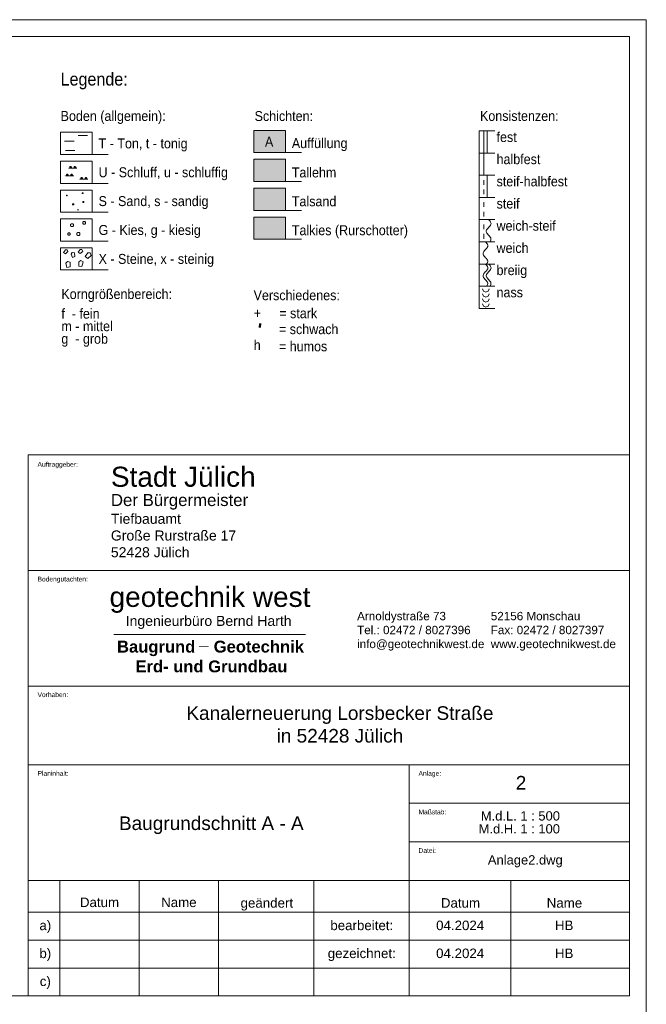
# Model space of a CAD drawing. Header units: millimetres. Extents: x 2530.5 to 2627.5, y 2295.3 to 2354.7.
# Tile 14 of 14: x 2589.7 to 2608.5, y 2325.2 to 2354.7. Entities that reach past the tile are written whole.
import ezdxf
from ezdxf.enums import TextEntityAlignment as Align

# ---------------------------------------------------------------- set-up
doc = ezdxf.new("R2010")
doc.units = ezdxf.units.MM
doc.linetypes.add('DURCHGEZOGEN', pattern=[0])
doc.layers.add('Erkundungen', color=7, linetype='Continuous', lineweight=15)
for name, color, linetype in [('GGUFUELLUNG', 7, 'DURCHGEZOGEN'), ('rahmen', 7, 'Continuous'), ('Text', 7, 'Continuous'), ('WEISSERHINTERGRUND', 254, 'DURCHGEZOGEN')]:
    doc.layers.add(name, color=color, linetype=linetype)
doc.styles.add('ARIAL', font='arial.ttf')
doc.styles.get("Standard").update_dxf_attribs({"font": 'arial.ttf'})

msp = doc.modelspace()

# ---------------------------------------------------------------- hatches: boundary and pattern name
at = {"layer": 'GGUFUELLUNG'}
for color, points in [(53, [(2596.744, 2350.48), (2596.744, 2349.815), (2597.691, 2349.815), (2597.691, 2350.48)]), (30, [(2596.744, 2349.616), (2596.744, 2348.951), (2597.691, 2348.951), (2597.691, 2349.616)]), (51, [(2596.744, 2348.751), (2596.744, 2348.086), (2597.691, 2348.086), (2597.691, 2348.751)])]:
    msp.add_hatch(color=color, dxfattribs=at).paths.add_polyline_path(points)
at = {"layer": 'WEISSERHINTERGRUND'}
msp.add_hatch(color=256, dxfattribs=at).paths.add_polyline_path([(2596.744, 2351.344), (2596.744, 2350.679), (2597.691, 2350.679), (2597.691, 2351.344)])

# ---------------------------------------------------------------- linework, layer by layer
at = {"layer": 'Erkundungen', "lineweight": 15}
for p, q in [((2590.961, 2350.624), (2590.961, 2351.287)), ((2590.961, 2351.287), (2591.908, 2351.287)), ((2591.482, 2351.192), (2591.766, 2351.192)), ((2591.908, 2351.287), (2591.908, 2350.624)), ((2596.744, 2351.344), (2597.691, 2351.344)), ((2596.744, 2350.679), (2596.744, 2351.344)), ((2597.691, 2351.344), (2597.691, 2350.679)), ((2603.482, 2351.328), (2603.482, 2346.017)), ((2603.482, 2351.328), (2603.49, 2351.328)), ((2603.482, 2351.328), (2603.957, 2351.328)), ((2603.626, 2351.328), (2603.626, 2350.663)), ((2603.721, 2351.328), (2603.721, 2350.663)), ((2591.079, 2351.026), (2591.364, 2351.026)), ((2591.908, 2350.624), (2590.961, 2350.624)), ((2591.103, 2350.742), (2591.387, 2350.742)), ((2591.908, 2350.624), (2592.382, 2350.624)), ((2597.691, 2350.679), (2596.744, 2350.679)), ((2597.691, 2350.679), (2598.165, 2350.679)), ((2603.482, 2350.665), (2603.957, 2350.665)), ((2603.626, 2350.665), (2603.626, 2350.002)), ((2590.961, 2350.425), (2591.908, 2350.425)), ((2590.961, 2349.759), (2590.961, 2350.425)), ((2591.186, 2350.219), (2591.186, 2350.219)), ((2591.448, 2350.219), (2591.202, 2350.219)), ((2591.251, 2350.269), (2591.235, 2350.251)), ((2591.235, 2350.251), (2591.235, 2350.235)), ((2591.285, 2350.251), (2591.235, 2350.251)), ((2591.285, 2350.235), (2591.235, 2350.235)), ((2591.235, 2350.235), (2591.251, 2350.219)), ((2591.267, 2350.269), (2591.251, 2350.269)), ((2591.251, 2350.219), (2591.251, 2350.269)), ((2591.251, 2350.219), (2591.251, 2350.219)), ((2591.251, 2350.219), (2591.251, 2350.219)), ((2591.285, 2350.251), (2591.267, 2350.269)), ((2591.267, 2350.219), (2591.267, 2350.269)), ((2591.267, 2350.219), (2591.285, 2350.235)), ((2591.285, 2350.235), (2591.285, 2350.251)), ((2591.381, 2350.269), (2591.366, 2350.251)), ((2591.366, 2350.251), (2591.366, 2350.235)), ((2591.415, 2350.251), (2591.366, 2350.251)), ((2591.415, 2350.235), (2591.366, 2350.235)), ((2591.366, 2350.235), (2591.381, 2350.219)), ((2591.399, 2350.269), (2591.381, 2350.269)), ((2591.381, 2350.219), (2591.381, 2350.269)), ((2591.415, 2350.251), (2591.399, 2350.269)), ((2591.399, 2350.219), (2591.399, 2350.269)), ((2591.399, 2350.219), (2591.415, 2350.235)), ((2591.415, 2350.235), (2591.415, 2350.251)), ((2591.431, 2350.219), (2591.431, 2350.219)), ((2591.908, 2350.425), (2591.908, 2349.759)), ((2596.744, 2350.48), (2597.691, 2350.48)), ((2596.744, 2350.48), (2597.691, 2350.48)), ((2596.744, 2349.815), (2596.744, 2350.48)), ((2597.691, 2350.48), (2597.691, 2349.815)), ((2591.091, 2349.982), (2591.091, 2349.982)), ((2591.354, 2349.982), (2591.107, 2349.982)), ((2591.156, 2350.032), (2591.141, 2350.014)), ((2591.141, 2350.014), (2591.141, 2349.998)), ((2591.19, 2350.014), (2591.141, 2350.014)), ((2591.141, 2349.998), (2591.156, 2349.982)), ((2591.19, 2349.998), (2591.141, 2349.998)), ((2591.156, 2349.982), (2591.156, 2350.032)), ((2591.172, 2350.032), (2591.156, 2350.032)), ((2591.156, 2349.982), (2591.156, 2349.982)), ((2591.156, 2349.982), (2591.156, 2349.982)), ((2591.19, 2350.014), (2591.172, 2350.032)), ((2591.172, 2349.982), (2591.172, 2350.032)), ((2591.172, 2349.982), (2591.19, 2349.998)), ((2591.19, 2349.998), (2591.19, 2350.014)), ((2591.287, 2350.032), (2591.271, 2350.014)), ((2591.271, 2350.014), (2591.271, 2349.998)), ((2591.32, 2350.014), (2591.271, 2350.014)), ((2591.271, 2349.998), (2591.287, 2349.982)), ((2591.32, 2349.998), (2591.271, 2349.998)), ((2591.287, 2349.982), (2591.287, 2350.032)), ((2591.304, 2350.032), (2591.287, 2350.032)), ((2591.32, 2350.014), (2591.304, 2350.032)), ((2591.304, 2349.982), (2591.304, 2350.032)), ((2591.304, 2349.982), (2591.32, 2349.998)), ((2591.32, 2349.998), (2591.32, 2350.014)), ((2591.336, 2349.982), (2591.336, 2349.982)), ((2591.583, 2349.937), (2591.567, 2349.919)), ((2591.567, 2349.919), (2591.567, 2349.903)), ((2591.616, 2349.919), (2591.567, 2349.919)), ((2591.567, 2349.903), (2591.583, 2349.888)), ((2591.616, 2349.903), (2591.567, 2349.903)), ((2591.598, 2349.937), (2591.583, 2349.937)), ((2591.583, 2349.888), (2591.583, 2349.937)), ((2591.616, 2349.919), (2591.598, 2349.937)), ((2591.598, 2349.888), (2591.598, 2349.937)), ((2591.598, 2349.888), (2591.616, 2349.903)), ((2591.616, 2349.903), (2591.616, 2349.919)), ((2591.713, 2349.937), (2591.697, 2349.919)), ((2591.746, 2349.919), (2591.697, 2349.919)), ((2591.697, 2349.919), (2591.697, 2349.903)), ((2591.746, 2349.903), (2591.697, 2349.903)), ((2591.697, 2349.903), (2591.713, 2349.888)), ((2591.731, 2349.937), (2591.713, 2349.937)), ((2591.713, 2349.888), (2591.713, 2349.937)), ((2591.746, 2349.919), (2591.731, 2349.937)), ((2591.731, 2349.888), (2591.731, 2349.937)), ((2591.731, 2349.888), (2591.746, 2349.903)), ((2591.746, 2349.903), (2591.746, 2349.919)), ((2603.482, 2350.002), (2603.957, 2350.002)), ((2603.721, 2350.002), (2603.721, 2349.339)), ((2591.908, 2349.759), (2590.961, 2349.759)), ((2591.517, 2349.888), (2591.517, 2349.888)), ((2591.78, 2349.888), (2591.533, 2349.888)), ((2591.583, 2349.888), (2591.583, 2349.888)), ((2591.583, 2349.888), (2591.583, 2349.888)), ((2591.762, 2349.888), (2591.762, 2349.888)), ((2591.908, 2349.759), (2592.382, 2349.759)), ((2597.691, 2349.815), (2596.744, 2349.815)), ((2597.691, 2349.815), (2596.744, 2349.815)), ((2596.744, 2349.616), (2597.691, 2349.616)), ((2596.744, 2348.951), (2596.744, 2349.616)), ((2597.691, 2349.815), (2598.165, 2349.815)), ((2597.691, 2349.815), (2598.165, 2349.815)), ((2597.691, 2349.616), (2597.691, 2348.951)), ((2603.626, 2349.86), (2603.626, 2349.717)), ((2590.961, 2349.56), (2591.908, 2349.56)), ((2590.961, 2348.897), (2590.961, 2349.56)), ((2591.141, 2349.398), (2591.145, 2349.402)), ((2591.141, 2349.398), (2591.141, 2349.398)), ((2591.141, 2349.39), (2591.141, 2349.398)), ((2591.145, 2349.387), (2591.141, 2349.39)), ((2591.145, 2349.402), (2591.152, 2349.402)), ((2591.152, 2349.387), (2591.145, 2349.387)), ((2591.152, 2349.402), (2591.156, 2349.398)), ((2591.156, 2349.39), (2591.152, 2349.387)), ((2591.156, 2349.398), (2591.156, 2349.39)), ((2591.608, 2349.471), (2591.614, 2349.477)), ((2591.608, 2349.471), (2591.608, 2349.471)), ((2591.608, 2349.46), (2591.608, 2349.471)), ((2591.614, 2349.454), (2591.608, 2349.46)), ((2591.614, 2349.477), (2591.626, 2349.477)), ((2591.626, 2349.454), (2591.614, 2349.454)), ((2591.626, 2349.477), (2591.632, 2349.471)), ((2591.632, 2349.46), (2591.626, 2349.454)), ((2591.632, 2349.471), (2591.632, 2349.46)), ((2591.908, 2349.56), (2591.908, 2348.897)), ((2603.482, 2349.339), (2603.957, 2349.339)), ((2603.626, 2349.575), (2603.626, 2349.433)), ((2591.318, 2349.142), (2591.326, 2349.15)), ((2591.318, 2349.142), (2591.318, 2349.142)), ((2591.318, 2349.126), (2591.318, 2349.142)), ((2591.326, 2349.118), (2591.318, 2349.126)), ((2591.326, 2349.15), (2591.344, 2349.15)), ((2591.344, 2349.118), (2591.326, 2349.118)), ((2591.344, 2349.15), (2591.352, 2349.142)), ((2591.352, 2349.126), (2591.344, 2349.118)), ((2591.352, 2349.142), (2591.352, 2349.126)), ((2591.626, 2349.213), (2591.634, 2349.221)), ((2591.626, 2349.213), (2591.626, 2349.213)), ((2591.626, 2349.197), (2591.626, 2349.213)), ((2591.634, 2349.189), (2591.626, 2349.197)), ((2591.634, 2349.221), (2591.652, 2349.221)), ((2591.652, 2349.189), (2591.634, 2349.189)), ((2591.652, 2349.221), (2591.66, 2349.213)), ((2591.66, 2349.197), (2591.652, 2349.189)), ((2591.66, 2349.213), (2591.66, 2349.197)), ((2603.626, 2349.197), (2603.626, 2349.053)), ((2591.908, 2348.897), (2590.961, 2348.897)), ((2591.472, 2348.972), (2591.476, 2348.976)), ((2591.472, 2348.972), (2591.472, 2348.972)), ((2591.472, 2348.964), (2591.472, 2348.972)), ((2591.476, 2348.96), (2591.472, 2348.964)), ((2591.476, 2348.976), (2591.484, 2348.976)), ((2591.484, 2348.96), (2591.476, 2348.96)), ((2591.484, 2348.976), (2591.488, 2348.972)), ((2591.488, 2348.964), (2591.484, 2348.96)), ((2591.488, 2348.972), (2591.488, 2348.964)), ((2591.908, 2348.897), (2592.382, 2348.897)), ((2597.691, 2348.951), (2596.744, 2348.951)), ((2596.744, 2348.751), (2597.691, 2348.751)), ((2596.744, 2348.086), (2596.744, 2348.751)), ((2597.691, 2348.951), (2598.165, 2348.951)), ((2597.691, 2348.751), (2597.691, 2348.086)), ((2603.626, 2348.91), (2603.626, 2348.768)), ((2590.961, 2348.698), (2591.908, 2348.698)), ((2590.961, 2348.033), (2590.961, 2348.698)), ((2591.261, 2348.53), (2591.283, 2348.552)), ((2591.261, 2348.53), (2591.261, 2348.53)), ((2591.261, 2348.487), (2591.261, 2348.53)), ((2591.283, 2348.465), (2591.261, 2348.487)), ((2591.283, 2348.552), (2591.326, 2348.552)), ((2591.326, 2348.465), (2591.283, 2348.465)), ((2591.326, 2348.552), (2591.348, 2348.53)), ((2591.348, 2348.487), (2591.326, 2348.465)), ((2591.348, 2348.53), (2591.348, 2348.487)), ((2591.644, 2348.623), (2591.622, 2348.601)), ((2591.622, 2348.601), (2591.622, 2348.558)), ((2591.622, 2348.558), (2591.622, 2348.558)), ((2591.622, 2348.558), (2591.644, 2348.536)), ((2591.687, 2348.623), (2591.644, 2348.623)), ((2591.644, 2348.536), (2591.687, 2348.536)), ((2591.666, 2348.579), (2591.666, 2348.579)), ((2591.709, 2348.601), (2591.687, 2348.623)), ((2591.687, 2348.536), (2591.709, 2348.558)), ((2591.709, 2348.558), (2591.709, 2348.601)), ((2591.908, 2348.698), (2591.908, 2348.033)), ((2603.482, 2348.674), (2603.957, 2348.674)), ((2603.626, 2348.531), (2603.626, 2348.389)), ((2603.764, 2348.437), (2603.742, 2348.413)), ((2603.786, 2348.46), (2603.764, 2348.437)), ((2603.768, 2348.674), (2603.79, 2348.65)), ((2603.768, 2348.674), (2603.768, 2348.674)), ((2603.807, 2348.484), (2603.786, 2348.46)), ((2603.79, 2348.65), (2603.809, 2348.626)), ((2603.823, 2348.508), (2603.807, 2348.484)), ((2603.809, 2348.626), (2603.825, 2348.603)), ((2603.835, 2348.531), (2603.823, 2348.508)), ((2603.825, 2348.603), (2603.835, 2348.579)), ((2603.835, 2348.579), (2603.839, 2348.555)), ((2603.839, 2348.555), (2603.835, 2348.531)), ((2591.18, 2348.262), (2591.198, 2348.279)), ((2591.18, 2348.23), (2591.18, 2348.262)), ((2591.18, 2348.262), (2591.18, 2348.262)), ((2591.198, 2348.212), (2591.18, 2348.23)), ((2591.198, 2348.279), (2591.229, 2348.279)), ((2591.229, 2348.212), (2591.198, 2348.212)), ((2591.229, 2348.279), (2591.247, 2348.262)), ((2591.247, 2348.23), (2591.229, 2348.212)), ((2591.247, 2348.262), (2591.247, 2348.23)), ((2591.45, 2348.268), (2591.472, 2348.289)), ((2591.45, 2348.224), (2591.45, 2348.268)), ((2591.45, 2348.268), (2591.45, 2348.268)), ((2591.472, 2348.202), (2591.45, 2348.224)), ((2591.472, 2348.289), (2591.516, 2348.289)), ((2591.516, 2348.202), (2591.472, 2348.202)), ((2591.516, 2348.289), (2591.537, 2348.268)), ((2591.537, 2348.224), (2591.516, 2348.202)), ((2591.537, 2348.268), (2591.537, 2348.224)), ((2603.626, 2348.247), (2603.626, 2348.105)), ((2603.699, 2348.342), (2603.697, 2348.318)), ((2603.697, 2348.318), (2603.701, 2348.295)), ((2603.707, 2348.366), (2603.699, 2348.342)), ((2603.701, 2348.295), (2603.713, 2348.271)), ((2603.723, 2348.389), (2603.707, 2348.366)), ((2603.713, 2348.271), (2603.73, 2348.247)), ((2603.742, 2348.413), (2603.723, 2348.389)), ((2603.73, 2348.247), (2603.75, 2348.224)), ((2603.75, 2348.224), (2603.774, 2348.2)), ((2603.774, 2348.2), (2603.796, 2348.176)), ((2603.796, 2348.176), (2603.813, 2348.153)), ((2603.813, 2348.153), (2603.829, 2348.129)), ((2591.908, 2348.033), (2590.961, 2348.033)), ((2591.908, 2348.033), (2592.382, 2348.033)), ((2597.691, 2348.086), (2596.744, 2348.086)), ((2597.691, 2348.086), (2598.165, 2348.086)), ((2603.482, 2348.01), (2603.957, 2348.01)), ((2603.673, 2348.01), (2603.695, 2347.987)), ((2603.673, 2348.01), (2603.673, 2348.01)), ((2603.695, 2347.987), (2603.715, 2347.963)), ((2603.728, 2347.845), (2603.713, 2347.821)), ((2603.715, 2347.963), (2603.73, 2347.939)), ((2603.74, 2347.868), (2603.728, 2347.845)), ((2603.73, 2347.939), (2603.74, 2347.916)), ((2603.74, 2347.916), (2603.744, 2347.892)), ((2603.744, 2347.892), (2603.74, 2347.868)), ((2603.831, 2348.058), (2603.819, 2348.034)), ((2603.829, 2348.129), (2603.837, 2348.105)), ((2603.837, 2348.082), (2603.831, 2348.058)), ((2603.837, 2348.105), (2603.837, 2348.082)), ((2590.961, 2347.169), (2590.961, 2347.834)), ((2590.961, 2347.169), (2590.961, 2347.834)), ((2590.961, 2347.832), (2591.908, 2347.832)), ((2590.961, 2347.169), (2590.961, 2347.832)), ((2591.049, 2347.695), (2591.105, 2347.771)), ((2591.105, 2347.651), (2591.049, 2347.695)), ((2591.049, 2347.695), (2591.049, 2347.695)), ((2591.105, 2347.771), (2591.159, 2347.771)), ((2591.181, 2347.717), (2591.105, 2347.651)), ((2591.159, 2347.771), (2591.181, 2347.717)), ((2591.276, 2347.643), (2591.31, 2347.694)), ((2591.314, 2347.545), (2591.276, 2347.643)), ((2591.31, 2347.694), (2591.374, 2347.681)), ((2591.388, 2347.569), (2591.314, 2347.545)), ((2591.314, 2347.545), (2591.314, 2347.545)), ((2591.374, 2347.681), (2591.388, 2347.569)), ((2591.489, 2347.703), (2591.546, 2347.779)), ((2591.489, 2347.703), (2591.489, 2347.703)), ((2591.546, 2347.659), (2591.489, 2347.703)), ((2591.546, 2347.779), (2591.6, 2347.779)), ((2591.622, 2347.725), (2591.546, 2347.659)), ((2591.6, 2347.779), (2591.622, 2347.725)), ((2591.697, 2347.572), (2591.773, 2347.677)), ((2591.697, 2347.572), (2591.697, 2347.572)), ((2591.773, 2347.513), (2591.697, 2347.572)), ((2591.773, 2347.677), (2591.846, 2347.677)), ((2591.876, 2347.601), (2591.773, 2347.513)), ((2591.846, 2347.677), (2591.876, 2347.601)), ((2591.908, 2347.834), (2591.908, 2347.169)), ((2591.908, 2347.832), (2591.908, 2347.169)), ((2603.604, 2347.679), (2603.602, 2347.655)), ((2603.602, 2347.655), (2603.606, 2347.632)), ((2603.612, 2347.703), (2603.604, 2347.679)), ((2603.606, 2347.632), (2603.618, 2347.608)), ((2603.628, 2347.726), (2603.612, 2347.703)), ((2603.618, 2347.608), (2603.636, 2347.584)), ((2603.648, 2347.75), (2603.628, 2347.726)), ((2603.636, 2347.584), (2603.655, 2347.561)), ((2603.669, 2347.774), (2603.648, 2347.75)), ((2603.655, 2347.561), (2603.679, 2347.537)), ((2603.691, 2347.797), (2603.669, 2347.774)), ((2603.713, 2347.821), (2603.691, 2347.797)), ((2591.118, 2347.371), (2591.164, 2347.427)), ((2591.151, 2347.245), (2591.118, 2347.371)), ((2591.244, 2347.266), (2591.151, 2347.245)), ((2591.164, 2347.427), (2591.242, 2347.402)), ((2591.242, 2347.402), (2591.244, 2347.266)), ((2591.501, 2347.283), (2591.504, 2347.412)), ((2591.501, 2347.283), (2591.501, 2347.283)), ((2591.596, 2347.277), (2591.501, 2347.283)), ((2591.504, 2347.412), (2591.564, 2347.454)), ((2591.564, 2347.454), (2591.631, 2347.408)), ((2591.631, 2347.408), (2591.596, 2347.277)), ((2603.482, 2347.347), (2603.957, 2347.347)), ((2603.673, 2347.347), (2603.695, 2347.324)), ((2603.673, 2347.347), (2603.673, 2347.347)), ((2603.679, 2347.537), (2603.701, 2347.513)), ((2603.695, 2347.324), (2603.715, 2347.3)), ((2603.701, 2347.513), (2603.719, 2347.49)), ((2603.725, 2347.371), (2603.707, 2347.347)), ((2603.715, 2347.3), (2603.73, 2347.276)), ((2603.719, 2347.49), (2603.734, 2347.466)), ((2603.736, 2347.395), (2603.725, 2347.371)), ((2603.73, 2347.276), (2603.74, 2347.253)), ((2603.734, 2347.466), (2603.742, 2347.442)), ((2603.742, 2347.418), (2603.736, 2347.395)), ((2603.74, 2347.253), (2603.744, 2347.229)), ((2603.742, 2347.442), (2603.742, 2347.418)), ((2603.768, 2347.347), (2603.79, 2347.324)), ((2603.768, 2347.347), (2603.768, 2347.347)), ((2603.79, 2347.324), (2603.809, 2347.3)), ((2603.809, 2347.3), (2603.825, 2347.276)), ((2603.825, 2347.276), (2603.835, 2347.253)), ((2603.835, 2347.253), (2603.839, 2347.229)), ((2591.908, 2347.169), (2590.961, 2347.169)), ((2591.908, 2347.169), (2590.961, 2347.169)), ((2591.151, 2347.245), (2591.151, 2347.245)), ((2591.908, 2347.169), (2592.382, 2347.169)), ((2591.908, 2347.169), (2592.382, 2347.169)), ((2603.604, 2347.014), (2603.602, 2346.99)), ((2603.602, 2346.99), (2603.606, 2346.967)), ((2603.612, 2347.038), (2603.604, 2347.014)), ((2603.606, 2346.967), (2603.618, 2346.943)), ((2603.628, 2347.061), (2603.612, 2347.038)), ((2603.648, 2347.085), (2603.628, 2347.061)), ((2603.669, 2347.109), (2603.648, 2347.085)), ((2603.691, 2347.132), (2603.669, 2347.109)), ((2603.713, 2347.158), (2603.691, 2347.132)), ((2603.699, 2347.014), (2603.697, 2346.99)), ((2603.697, 2346.99), (2603.701, 2346.967)), ((2603.707, 2347.038), (2603.699, 2347.014)), ((2603.701, 2346.967), (2603.713, 2346.943)), ((2603.723, 2347.061), (2603.707, 2347.038)), ((2603.728, 2347.182), (2603.713, 2347.158)), ((2603.742, 2347.085), (2603.723, 2347.061)), ((2603.74, 2347.205), (2603.728, 2347.182)), ((2603.744, 2347.229), (2603.74, 2347.205)), ((2603.764, 2347.109), (2603.742, 2347.085)), ((2603.786, 2347.132), (2603.764, 2347.109)), ((2603.807, 2347.158), (2603.786, 2347.132)), ((2603.823, 2347.182), (2603.807, 2347.158)), ((2603.835, 2347.205), (2603.823, 2347.182)), ((2603.839, 2347.229), (2603.835, 2347.205)), ((2603.482, 2346.682), (2603.957, 2346.682)), ((2603.482, 2346.682), (2603.957, 2346.682)), ((2603.618, 2346.943), (2603.636, 2346.919)), ((2603.636, 2346.919), (2603.655, 2346.896)), ((2603.655, 2346.896), (2603.679, 2346.872)), ((2603.679, 2346.872), (2603.701, 2346.848)), ((2603.701, 2346.848), (2603.719, 2346.825)), ((2603.713, 2346.943), (2603.73, 2346.919)), ((2603.719, 2346.825), (2603.734, 2346.801)), ((2603.736, 2346.73), (2603.725, 2346.706)), ((2603.73, 2346.919), (2603.75, 2346.896)), ((2603.734, 2346.801), (2603.742, 2346.777)), ((2603.742, 2346.754), (2603.736, 2346.73)), ((2603.742, 2346.777), (2603.742, 2346.754)), ((2603.75, 2346.896), (2603.774, 2346.872)), ((2603.774, 2346.872), (2603.796, 2346.848)), ((2603.796, 2346.848), (2603.813, 2346.825)), ((2603.813, 2346.825), (2603.829, 2346.801)), ((2603.831, 2346.73), (2603.819, 2346.706)), ((2603.829, 2346.801), (2603.837, 2346.777)), ((2603.837, 2346.754), (2603.831, 2346.73)), ((2603.837, 2346.777), (2603.837, 2346.754)), ((2603.482, 2346.017), (2603.957, 2346.017))]:
    msp.add_line(p, q, dxfattribs=at)
at = {"layer": 'Erkundungen', "lineweight": 50}
msp.add_line((2596.935, 2345.571), (2596.92, 2345.452), dxfattribs=at)
at = {"layer": 'Erkundungen', "lineweight": 15}
for points in [[(2603.611, 2346.531), (2603.582, 2346.602)], [(2603.611, 2346.382), (2603.582, 2346.452)], [(2603.682, 2346.502), (2603.611, 2346.531)], [(2603.682, 2346.352), (2603.611, 2346.382)], [(2603.752, 2346.531), (2603.682, 2346.502)], [(2603.752, 2346.382), (2603.682, 2346.352)], [(2603.782, 2346.602), (2603.752, 2346.531)], [(2603.782, 2346.452), (2603.752, 2346.382)], [(2603.611, 2346.232), (2603.582, 2346.303)], [(2603.611, 2346.082), (2603.582, 2346.153)], [(2603.682, 2346.203), (2603.611, 2346.232)], [(2603.682, 2346.053), (2603.611, 2346.082)], [(2603.752, 2346.232), (2603.682, 2346.203)], [(2603.752, 2346.082), (2603.682, 2346.053)], [(2603.782, 2346.303), (2603.752, 2346.232)], [(2603.782, 2346.153), (2603.752, 2346.082)]]:
    msp.add_lwpolyline(points, dxfattribs=at)
at = {"layer": 'rahmen', "linetype": 'Continuous', "lineweight": 15}
for p, q in [((2530.486, 2354.655), (2608.486, 2354.655)), ((2530.486, 2354.655), (2608.486, 2354.655)), ((2530.486, 2354.655), (2608.486, 2354.655)), ((2530.486, 2354.655), (2608.486, 2354.655)), ((2608.486, 2354.655), (2608.486, 2324.955)), ((2532.486, 2354.155), (2607.986, 2354.155)), ((2607.986, 2354.155), (2607.986, 2325.455)), ((2589.986, 2341.643), (2589.986, 2325.455)), ((2589.986, 2341.643), (2607.986, 2341.643)), ((2607.986, 2325.455), (2607.986, 2341.643)), ((2589.986, 2338.184), (2607.986, 2338.184)), ((2592.556, 2336.267), (2598.286, 2336.267)), ((2589.986, 2334.725), (2607.986, 2334.725)), ((2589.986, 2332.371), (2607.986, 2332.371)), ((2601.386, 2328.912), (2601.386, 2332.371)), ((2601.386, 2331.219), (2607.986, 2331.219)), ((2601.386, 2330.067), (2607.986, 2330.067)), ((2607.986, 2328.912), (2589.986, 2328.912)), ((2590.936, 2328.912), (2590.936, 2325.453)), ((2593.311, 2328.912), (2593.311, 2325.453)), ((2595.686, 2328.912), (2595.686, 2325.453)), ((2598.536, 2328.912), (2598.536, 2325.453)), ((2601.386, 2328.912), (2601.386, 2325.453)), ((2604.433, 2328.912), (2604.433, 2325.453)), ((2607.986, 2327.962), (2589.986, 2327.962)), ((2607.986, 2327.126), (2589.986, 2327.126)), ((2607.986, 2326.29), (2589.986, 2326.29)), ((2532.486, 2325.455), (2607.986, 2325.455))]:
    msp.add_line(p, q, dxfattribs=at)

# ---------------------------------------------------------------- texts
at = {"ltscale": 15, "attachment_point": 1}
for s, insert, char_height, width in [('{\\H0.5x;Stadt Jülich}', (2592.465, 2341.284), 1.2, 15.76626), ('{\\H0.5x;Der Bürgermeister}', (2592.465, 2340.468), 0.72, 15.76626), ('{\\H0.5x;Tiefbauamt\\PGroße Rurstraße 17\\P52428 Jülich}', (2592.465, 2339.877), 0.6, 15.76626), ('{\\H0.5x;Arnoldystraße 73^I52156 Monschau\\PTel.: 02472 / 8027396^IFax: 02472 / 8027397\\Pinfo@geotechnikwest.de^Iwww.geotechnikwest.de}', (2599.832, 2336.942), 0.5, 13.13855), ('Ingenieurbüro Bernd Harth', (2592.909, 2336.823), 0.3, 10.81565), ('{\\fArial|b1|i0|c0|p34;Baugrund    Geotechnik\\P    Erd- und Grundbau}', (2592.649, 2336.081), 0.355, 12.97878), ('{\\fArial|b1|i0|c0|p34;_}', (2595.108, 2336.311), 0.355, 12.97878)]:
    msp.add_mtext(s, dxfattribs=dict(at, insert=insert, char_height=char_height, width=width))
at = {"color": 82, "ltscale": 15, "insert": (2592.425, 2337.691), "char_height": 0.6, "width": 11.4463, "attachment_point": 1}
msp.add_mtext('{\\C102;geotechnik west}', dxfattribs=at)
at = {"layer": 'Erkundungen', "lineweight": 15, "style": 'ARIAL', "width": 0.9}
for s, height, p in [('Legende:', 0.3827, (2590.961, 2352.686)), ('Konsistenzen:', 0.29793, (2603.509, 2351.628)), ('fest', 0.2979, (2604.005, 2350.996)), ('halbfest', 0.2979, (2604.005, 2350.334)), ('steif-halbfest', 0.29793, (2604.005, 2349.67)), ('steif', 0.2979, (2604.005, 2349.006)), ('weich-steif', 0.29793, (2604.005, 2348.343)), ('weich', 0.2979, (2604.005, 2347.679)), ('breiig', 0.2979, (2604.005, 2347.015)), ('Korngrößenbereich:', 0.29793, (2590.983, 2346.3)), ('Verschiedenes:', 0.29793, (2596.735, 2346.265)), ('nass', 0.2979, (2604.005, 2346.35))]:
    msp.add_text(s, height=height, dxfattribs=at).set_placement(p)
for s, height, p in [('Boden (allgemein):', 0.29793, (2590.961, 2351.537)), ('Schichten:', 0.2979, (2596.765, 2351.535))]:
    msp.add_text(s, height=height, dxfattribs=at).set_placement(p, align=Align.BOTTOM_LEFT)
for s, height, p in [('T - Ton, t - tonig', 0.29793, (2592.096, 2350.955)), ('A', 0.298, (2597.075, 2351.006)), ('Auffüllung', 0.2979, (2597.879, 2350.963)), ('U - Schluff, u - schluffig', 0.29793, (2592.096, 2350.092)), ('Tallehm', 0.2979, (2597.879, 2350.087)), ('S - Sand, s - sandig', 0.29793, (2592.096, 2349.229)), ('Talsand', 0.2979, (2597.879, 2349.222)), ('G - Kies, g - kiesig', 0.29793, (2592.096, 2348.365)), ('Talkies (Rurschotter)', 0.29793, (2597.879, 2348.358)), ('X - Steine, x - steinig', 0.29793, (2592.096, 2347.5)), ('f  - fein', 0.2979, (2590.983, 2345.863)), ('+', 0.298, (2596.741, 2345.878)), ('  = stark', 0.2979, (2597.296, 2345.874)), ('m - mittel', 0.2979, (2590.983, 2345.488)), ('  = schwach', 0.29793, (2597.285, 2345.399)), ('g  - grob', 0.2979, (2590.983, 2345.112)), ('h', 0.298, (2596.741, 2344.923)), ('  = humos', 0.2979, (2597.285, 2344.885))]:
    msp.add_text(s, height=height, dxfattribs=at).set_placement(p, align=Align.MIDDLE_LEFT)
at = {"layer": 'Text', "linetype": 'Continuous', "lineweight": 9, "style": 'ARIAL'}
for s, p in [('Auftraggeber:', (2590.27, 2341.425)), ('Bodengutachten:', (2590.271, 2337.994)), ('Vorhaben:', (2590.271, 2334.535)), ('Planinhalt:', (2590.271, 2332.181)), ('Anlage:', (2601.671, 2332.181)), ('Maßstab:', (2601.671, 2331.029)), ('Datei:', (2601.671, 2329.877))]:
    msp.add_text(s, height=0.1425, dxfattribs=at).set_placement(p, align=Align.TOP_LEFT)
at = {"layer": 'Text', "linetype": 'Continuous', "lineweight": 15, "style": 'ARIAL'}
msp.add_text('2', height=0.407, dxfattribs=at).set_placement((2604.896, 2331.831), align=Align.MIDDLE_RIGHT)
at = {"layer": 'Text', "linetype": 'Continuous', "style": 'ARIAL'}
for s, p in [('M.d.L. 1 : 500', (2605.902, 2330.84)), ('M.d.H. 1 : 100', (2605.902, 2330.453)), ('Anlage2.dwg', (2605.985, 2329.524))]:
    msp.add_text(s, height=0.2773, dxfattribs=at).set_placement(p, align=Align.MIDDLE_RIGHT)
at = {"layer": 'Text', "linetype": 'Continuous', "lineweight": 15, "style": 'ARIAL'}
for s, p in [('Datum', (2592.124, 2328.027)), ('Name', (2594.499, 2328.027)), ('geändert', (2597.131, 2328.009)), ('Datum', (2602.925, 2328.009)), ('Name', (2606.037, 2328.009)), ('a)', (2590.503, 2327.337)), ('bearbeitet:', (2599.972, 2327.337)), ('04.2024', (2602.916, 2327.337)), ('b)', (2590.503, 2326.501)), ('gezeichnet:', (2599.972, 2326.501)), ('04.2024', (2602.916, 2326.501))]:
    msp.add_text(s, height=0.285, dxfattribs=at).set_placement(p, align=Align.BOTTOM_CENTER)
at = {"layer": 'Text', "linetype": 'Continuous', "style": 'ARIAL'}
for s, p in [('a)', (2590.503, 2327.337)), ('bearbeitet:', (2599.972, 2327.337)), ('HB', (2606.028, 2327.337)), ('b)', (2590.503, 2326.501)), ('gezeichnet:', (2599.972, 2326.501)), ('HB', (2606.028, 2326.501)), ('c)', (2590.503, 2325.665))]:
    msp.add_text(s, height=0.285, dxfattribs=at).set_placement(p, align=Align.BOTTOM_CENTER)
at = {"layer": 'Text', "linetype": 'Continuous', "lineweight": 15, "char_height": 0.4067, "width": 20.20735, "attachment_point": 2, "style": 'ARIAL'}
for s, insert in [('Kanalerneuerung Lorsbecker Straße\\Pin 52428 Jülich', (2599.318, 2334.119)), ('Baugrundschnitt A - A', (2595.47, 2330.824))]:
    msp.add_mtext(s, dxfattribs=dict(at, insert=insert))

doc.saveas('drawing.dxf')
